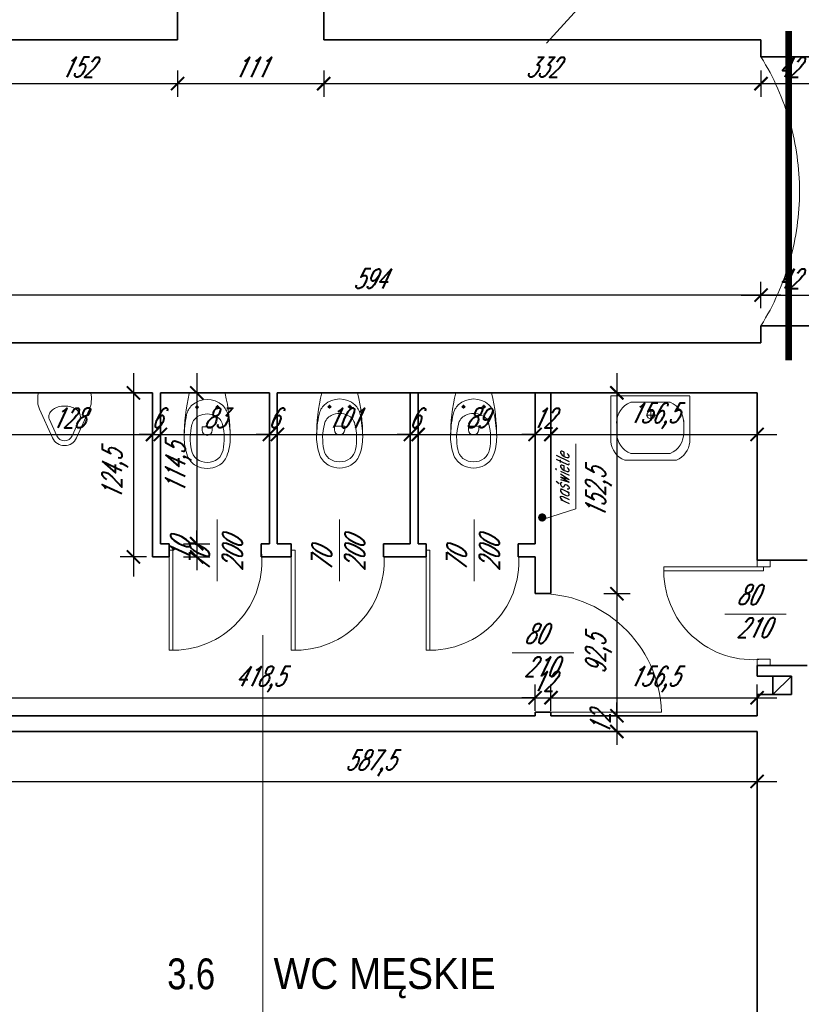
# Model space of a CAD drawing. Header units: millimetres. Extents: x 402 to 79005, y -7782 to 89952.
# Tile 79 of 256: x 26849 to 27443, y 16220 to 16968. Entities that reach past the tile are written whole.
import ezdxf

# ---------------------------------------------------------------- set-up
doc = ezdxf.new("R2010")
doc.units = ezdxf.units.MM
doc.header["$LTSCALE"] = 10
doc.linetypes.add('ACAD_ISO12W100', pattern=[21, 12, -3, 0, -3, 0, -3])
doc.linetypes.add('DASHED', pattern=[19.05, 12.7, -6.35])
doc.layers.get('0').update_dxf_attribs({"lineweight": 0})
doc.layers.get('Defpoints').update_dxf_attribs({"color": 253})
for name, color, linetype, lineweight in [('01 parter - ściany', 253, 'Continuous', 35), ('03_drzwi', 253, 'Continuous', 15), ('04-2_nad', 253, 'DASHED', 5), ('05-01_wymiary', 253, 'Continuous', 5), ('05-03_opis', 253, 'Continuous', 5), ('07_wyposażenie', 253, 'Continuous', 5)]:
    doc.layers.add(name, color=color, linetype=linetype, lineweight=lineweight)
doc.layers.add('powierzchnia korytarzy', color=253, linetype='Continuous')
doc.layers.get('powierzchnia korytarzy').off()
doc.styles.add('ariel', font='ARIAL.TTF', dxfattribs={"width": 0.8})
doc.styles.add('ariel_wym', font='simplex.shx', dxfattribs={"width": 0.65, "oblique": 25})
doc.dimstyles.new('ariel 50', dxfattribs={"dimtxt": 15, "dimasz": 10, "dimexe": 10, "dimexo": 0, "dimgap": 5, "dimtad": 1, "dimdec": 1, "dimrnd": 0.5, "dimtxsty": 'ariel_wym', "dimblk": 'ARCHTICK', "dimcen": 2.5, "dimdle": 15, "dimazin": 0, "dimtfac": 1, "dimtdec": 1, "dimtix": 1, "dimtmove": 0, "dimatfit": 3, "dimldrblk": 'DOT', "dimfxl": 0, "dimarcsym": 0})
doc.dimstyles.new('ariel 50 wnętrze', dxfattribs={"dimtxt": 15, "dimasz": 10, "dimexe": 10, "dimexo": 0, "dimgap": 5, "dimtad": 1, "dimdec": 1, "dimrnd": 0.5, "dimtxsty": 'ariel_wym', "dimblk": 'ARCHTICK', "dimcen": 2.5, "dimdle": 15, "dimazin": 0, "dimtfac": 1, "dimtdec": 1, "dimtix": 1, "dimtmove": 0, "dimatfit": 3, "dimldrblk": 'DOT', "dimfxl": 0, "dimarcsym": 0})

# ---------------------------------------------------------------- blocks, each defined once
blk = doc.blocks.new('_ArchTick')
at = {"color": 0, "linetype": 'ByBlock', "const_width": 0.15}
blk.add_lwpolyline([(-0.5, -0.5), (0.5, 0.5)], dxfattribs=at)
blk = doc.blocks.new('*D2594')
at = {"layer": '05-01_wymiary', "color": 0, "lineweight": -2}
for p, q in [((27252.75, 16443.08), (27252.75, 16463.08)), ((27409.23, 16443.08), (27409.23, 16463.08)), ((27237.75, 16453.08), (27424.23, 16453.08))]:
    blk.add_line(p, q, dxfattribs=at)
at = {"layer": 'Defpoints', "color": 0, "lineweight": 0}
for p in [(27409.23, 16453.08), (27252.75, 16439.4), (27409.23, 16439.4)]:
    blk.add_point(p, dxfattribs=at)
at = {"layer": '05-01_wymiary', "color": 0, "lineweight": -2, "xscale": 10, "yscale": 10, "zscale": 10, "rotation": 180}
blk.add_blockref('_ArchTick', (27252.75, 16453.08), dxfattribs=at)
at = {"layer": '05-01_wymiary', "color": 0, "lineweight": -2, "xscale": 10, "yscale": 10, "zscale": 10}
blk.add_blockref('_ArchTick', (27409.23, 16453.08), dxfattribs=at)
at = {"layer": '05-01_wymiary', "color": 0, "insert": (27330.99, 16467.01), "char_height": 15, "attachment_point": 5, "style": 'ariel_wym'}
blk.add_mtext('156,5', dxfattribs=at)
blk = doc.blocks.new('_Dot')
at = {"color": 0, "linetype": 'ByBlock', "lineweight": -2}
blk.add_line((-0.5, 0), (-1, 0), dxfattribs=at)
at = {"color": 0, "linetype": 'ByBlock', "const_width": 0.5}
blk.add_lwpolyline([(-0.25, 0, 1), (0.25, 0, 1)], format="xyb", close=True, dxfattribs=at)
blk = doc.blocks.new('*D2834')
at = {"layer": '05-01_wymiary', "color": 0, "lineweight": -2}
for p, q in [((27412.23, 16748.6), (27412.23, 16768.6)), ((27454.23, 16748.6), (27454.23, 16768.6)), ((27397.23, 16758.6), (27469.23, 16758.6))]:
    blk.add_line(p, q, dxfattribs=at)
at = {"layer": 'Defpoints', "color": 0, "lineweight": 0}
for p in [(27454.23, 16758.6), (27412.23, 16735.4), (27454.23, 16735.4)]:
    blk.add_point(p, dxfattribs=at)
at = {"layer": '05-01_wymiary', "color": 0, "lineweight": -2, "xscale": 10, "yscale": 10, "zscale": 10, "rotation": 180}
blk.add_blockref('_ArchTick', (27412.23, 16758.6), dxfattribs=at)
at = {"layer": '05-01_wymiary', "color": 0, "lineweight": -2, "xscale": 10, "yscale": 10, "zscale": 10}
blk.add_blockref('_ArchTick', (27454.23, 16758.6), dxfattribs=at)
at = {"layer": '05-01_wymiary', "color": 0, "insert": (27433.23, 16771.1), "char_height": 15, "attachment_point": 5, "style": 'ariel_wym'}
blk.add_mtext('42', dxfattribs=at)
blk = doc.blocks.new('*D2838')
at = {"layer": '05-01_wymiary', "color": 0, "lineweight": -2}
for p, q in [((26818.11, 16748.6), (26818.11, 16768.6)), ((27412.23, 16748.6), (27412.23, 16768.6)), ((27427.23, 16758.6), (26803.11, 16758.6))]:
    blk.add_line(p, q, dxfattribs=at)
at = {"layer": 'Defpoints', "color": 0, "lineweight": 0}
for p in [(26818.11, 16758.6), (26818.11, 16735.4), (27412.23, 16735.4)]:
    blk.add_point(p, dxfattribs=at)
at = {"layer": '05-01_wymiary', "color": 0, "lineweight": -2, "xscale": 10, "yscale": 10, "zscale": 10, "rotation": 180}
blk.add_blockref('_ArchTick', (26818.11, 16758.6), dxfattribs=at)
at = {"layer": '05-01_wymiary', "color": 0, "lineweight": -2, "xscale": 10, "yscale": 10, "zscale": 10}
blk.add_blockref('_ArchTick', (27412.23, 16758.6), dxfattribs=at)
at = {"layer": '05-01_wymiary', "color": 0, "insert": (27115.17, 16771.1), "char_height": 15, "attachment_point": 5, "style": 'ariel_wym'}
blk.add_mtext('594', dxfattribs=at)
blk = doc.blocks.new('*D2843')
at = {"layer": '05-01_wymiary', "color": 0, "lineweight": -2}
for p, q in [((26822.23, 16662.87), (26822.23, 16642.87)), ((26950.23, 16662.87), (26950.23, 16642.87)), ((26807.23, 16652.87), (26965.23, 16652.87))]:
    blk.add_line(p, q, dxfattribs=at)
at = {"layer": 'Defpoints', "color": 0, "lineweight": 0}
for p in [(26822.23, 16684.4), (26950.23, 16684.4), (26950.23, 16652.87)]:
    blk.add_point(p, dxfattribs=at)
at = {"layer": '05-01_wymiary', "color": 0, "lineweight": -2, "xscale": 10, "yscale": 10, "zscale": 10, "rotation": 180}
blk.add_blockref('_ArchTick', (26822.23, 16652.87), dxfattribs=at)
at = {"layer": '05-01_wymiary', "color": 0, "lineweight": -2, "xscale": 10, "yscale": 10, "zscale": 10}
blk.add_blockref('_ArchTick', (26950.23, 16652.87), dxfattribs=at)
at = {"layer": '05-01_wymiary', "color": 0, "insert": (26886.23, 16665.37), "char_height": 15, "attachment_point": 5, "style": 'ariel_wym'}
blk.add_mtext('128', dxfattribs=at)
blk = doc.blocks.new('*D2844')
at = {"layer": '05-01_wymiary', "color": 0, "lineweight": -2}
for p, q in [((26950.23, 16662.87), (26950.23, 16642.87)), ((26956.23, 16662.87), (26956.23, 16642.87)), ((26950.23, 16652.87), (26940.23, 16652.87)), ((26950.23, 16652.87), (26956.23, 16652.87)), ((26956.23, 16652.87), (26966.23, 16652.87))]:
    blk.add_line(p, q, dxfattribs=at)
at = {"layer": 'Defpoints', "color": 0, "lineweight": 0}
for p in [(26950.23, 16684.4), (26956.23, 16684.4), (26956.23, 16652.87)]:
    blk.add_point(p, dxfattribs=at)
at = {"layer": '05-01_wymiary', "color": 0, "lineweight": -2, "xscale": 10, "yscale": 10, "zscale": 10}
blk.add_blockref('_ArchTick', (26950.23, 16652.87), dxfattribs=at)
at = {"layer": '05-01_wymiary', "color": 0, "lineweight": -2, "xscale": 10, "yscale": 10, "zscale": 10, "rotation": 180}
blk.add_blockref('_ArchTick', (26956.23, 16652.87), dxfattribs=at)
at = {"layer": '05-01_wymiary', "color": 0, "insert": (26953.23, 16665.37), "char_height": 15, "attachment_point": 5, "style": 'ariel_wym'}
blk.add_mtext('6', dxfattribs=at)
blk = doc.blocks.new('*D2845')
at = {"layer": '05-01_wymiary', "color": 0, "lineweight": -2}
for p, q in [((26956.23, 16662.87), (26956.23, 16642.87)), ((27039, 16662.87), (27039, 16642.87)), ((26941.23, 16652.87), (27054, 16652.87))]:
    blk.add_line(p, q, dxfattribs=at)
at = {"layer": 'Defpoints', "color": 0, "lineweight": 0}
for p in [(26956.23, 16684.4), (27039, 16684.4), (27039, 16652.87)]:
    blk.add_point(p, dxfattribs=at)
at = {"layer": '05-01_wymiary', "color": 0, "lineweight": -2, "xscale": 10, "yscale": 10, "zscale": 10, "rotation": 180}
blk.add_blockref('_ArchTick', (26956.23, 16652.87), dxfattribs=at)
at = {"layer": '05-01_wymiary', "color": 0, "lineweight": -2, "xscale": 10, "yscale": 10, "zscale": 10}
blk.add_blockref('_ArchTick', (27039, 16652.87), dxfattribs=at)
at = {"layer": '05-01_wymiary', "color": 0, "insert": (26997.61, 16665.37), "char_height": 15, "attachment_point": 5, "style": 'ariel_wym'}
blk.add_mtext('83', dxfattribs=at)
blk = doc.blocks.new('*D2846')
at = {"layer": '05-01_wymiary', "color": 0, "lineweight": -2}
for p, q in [((27039, 16662.87), (27039, 16642.87)), ((27045, 16662.87), (27045, 16642.87)), ((27039, 16652.87), (27029, 16652.87)), ((27039, 16652.87), (27045, 16652.87)), ((27045, 16652.87), (27055, 16652.87))]:
    blk.add_line(p, q, dxfattribs=at)
at = {"layer": 'Defpoints', "color": 0, "lineweight": 0}
for p in [(27039, 16684.4), (27045, 16684.4), (27045, 16652.87)]:
    blk.add_point(p, dxfattribs=at)
at = {"layer": '05-01_wymiary', "color": 0, "lineweight": -2, "xscale": 10, "yscale": 10, "zscale": 10}
blk.add_blockref('_ArchTick', (27039, 16652.87), dxfattribs=at)
at = {"layer": '05-01_wymiary', "color": 0, "lineweight": -2, "xscale": 10, "yscale": 10, "zscale": 10, "rotation": 180}
blk.add_blockref('_ArchTick', (27045, 16652.87), dxfattribs=at)
at = {"layer": '05-01_wymiary', "color": 0, "insert": (27042, 16665.37), "char_height": 15, "attachment_point": 5, "style": 'ariel_wym'}
blk.add_mtext('6', dxfattribs=at)
blk = doc.blocks.new('*D2847')
at = {"layer": '05-01_wymiary', "color": 0, "lineweight": -2}
for p, q in [((27045, 16662.87), (27045, 16642.87)), ((27145.97, 16662.87), (27145.97, 16642.87)), ((27030, 16652.87), (27160.97, 16652.87))]:
    blk.add_line(p, q, dxfattribs=at)
at = {"layer": 'Defpoints', "color": 0, "lineweight": 0}
for p in [(27045, 16684.4), (27145.97, 16684.4), (27145.97, 16652.87)]:
    blk.add_point(p, dxfattribs=at)
at = {"layer": '05-01_wymiary', "color": 0, "lineweight": -2, "xscale": 10, "yscale": 10, "zscale": 10, "rotation": 180}
blk.add_blockref('_ArchTick', (27045, 16652.87), dxfattribs=at)
at = {"layer": '05-01_wymiary', "color": 0, "lineweight": -2, "xscale": 10, "yscale": 10, "zscale": 10}
blk.add_blockref('_ArchTick', (27145.97, 16652.87), dxfattribs=at)
at = {"layer": '05-01_wymiary', "color": 0, "insert": (27095.49, 16665.37), "char_height": 15, "attachment_point": 5, "style": 'ariel_wym'}
blk.add_mtext('101', dxfattribs=at)
blk = doc.blocks.new('*D2848')
at = {"layer": '05-01_wymiary', "color": 0, "lineweight": -2}
for p, q in [((27145.97, 16662.87), (27145.97, 16642.87)), ((27151.97, 16662.87), (27151.97, 16642.87)), ((27145.97, 16652.87), (27135.97, 16652.87)), ((27145.97, 16652.87), (27151.97, 16652.87)), ((27151.97, 16652.87), (27161.97, 16652.87))]:
    blk.add_line(p, q, dxfattribs=at)
at = {"layer": 'Defpoints', "color": 0, "lineweight": 0}
for p in [(27145.97, 16684.4), (27151.97, 16684.4), (27151.97, 16652.87)]:
    blk.add_point(p, dxfattribs=at)
at = {"layer": '05-01_wymiary', "color": 0, "lineweight": -2, "xscale": 10, "yscale": 10, "zscale": 10}
blk.add_blockref('_ArchTick', (27145.97, 16652.87), dxfattribs=at)
at = {"layer": '05-01_wymiary', "color": 0, "lineweight": -2, "xscale": 10, "yscale": 10, "zscale": 10, "rotation": 180}
blk.add_blockref('_ArchTick', (27151.97, 16652.87), dxfattribs=at)
at = {"layer": '05-01_wymiary', "color": 0, "insert": (27148.97, 16665.37), "char_height": 15, "attachment_point": 5, "style": 'ariel_wym'}
blk.add_mtext('6', dxfattribs=at)
blk = doc.blocks.new('*D2849')
at = {"layer": '05-01_wymiary', "color": 0, "lineweight": -2}
for p, q in [((27151.97, 16662.87), (27151.97, 16642.87)), ((27240.75, 16662.87), (27240.75, 16642.87)), ((27136.97, 16652.87), (27255.75, 16652.87))]:
    blk.add_line(p, q, dxfattribs=at)
at = {"layer": 'Defpoints', "color": 0, "lineweight": 0}
for p in [(27151.97, 16684.4), (27240.75, 16684.4), (27240.75, 16652.87)]:
    blk.add_point(p, dxfattribs=at)
at = {"layer": '05-01_wymiary', "color": 0, "lineweight": -2, "xscale": 10, "yscale": 10, "zscale": 10, "rotation": 180}
blk.add_blockref('_ArchTick', (27151.97, 16652.87), dxfattribs=at)
at = {"layer": '05-01_wymiary', "color": 0, "lineweight": -2, "xscale": 10, "yscale": 10, "zscale": 10}
blk.add_blockref('_ArchTick', (27240.75, 16652.87), dxfattribs=at)
at = {"layer": '05-01_wymiary', "color": 0, "insert": (27196.36, 16665.37), "char_height": 15, "attachment_point": 5, "style": 'ariel_wym'}
blk.add_mtext('89', dxfattribs=at)
blk = doc.blocks.new('*D2850')
at = {"layer": '05-01_wymiary', "color": 0, "lineweight": -2}
for p, q in [((27240.75, 16662.87), (27240.75, 16642.87)), ((27252.75, 16662.87), (27252.75, 16642.87)), ((27240.75, 16652.87), (27230.75, 16652.87)), ((27240.75, 16652.87), (27252.75, 16652.87)), ((27252.75, 16652.87), (27262.75, 16652.87))]:
    blk.add_line(p, q, dxfattribs=at)
at = {"layer": 'Defpoints', "color": 0, "lineweight": 0}
for p in [(27240.75, 16684.4), (27252.75, 16684.4), (27252.75, 16652.87)]:
    blk.add_point(p, dxfattribs=at)
at = {"layer": '05-01_wymiary', "color": 0, "lineweight": -2, "xscale": 10, "yscale": 10, "zscale": 10}
blk.add_blockref('_ArchTick', (27240.75, 16652.87), dxfattribs=at)
at = {"layer": '05-01_wymiary', "color": 0, "lineweight": -2, "xscale": 10, "yscale": 10, "zscale": 10, "rotation": 180}
blk.add_blockref('_ArchTick', (27252.75, 16652.87), dxfattribs=at)
at = {"layer": '05-01_wymiary', "color": 0, "insert": (27246.75, 16665.37), "char_height": 15, "attachment_point": 5, "style": 'ariel_wym'}
blk.add_mtext('12', dxfattribs=at)
blk = doc.blocks.new('*D2851')
at = {"layer": '05-01_wymiary', "color": 0, "lineweight": -2}
for p, q in [((27252.75, 16662.87), (27252.75, 16642.87)), ((27409.23, 16662.87), (27409.23, 16642.87)), ((27237.75, 16652.87), (27424.23, 16652.87))]:
    blk.add_line(p, q, dxfattribs=at)
at = {"layer": 'Defpoints', "color": 0, "lineweight": 0}
for p in [(27252.75, 16684.4), (27409.23, 16684.4), (27409.23, 16652.87)]:
    blk.add_point(p, dxfattribs=at)
at = {"layer": '05-01_wymiary', "color": 0, "lineweight": -2, "xscale": 10, "yscale": 10, "zscale": 10, "rotation": 180}
blk.add_blockref('_ArchTick', (27252.75, 16652.87), dxfattribs=at)
at = {"layer": '05-01_wymiary', "color": 0, "lineweight": -2, "xscale": 10, "yscale": 10, "zscale": 10}
blk.add_blockref('_ArchTick', (27409.23, 16652.87), dxfattribs=at)
at = {"layer": '05-01_wymiary', "color": 0, "insert": (27330.99, 16666.8), "char_height": 15, "attachment_point": 5, "style": 'ariel_wym'}
blk.add_mtext('156,5', dxfattribs=at)
blk = doc.blocks.new('*D2852')
at = {"layer": '05-01_wymiary', "color": 0, "lineweight": -2}
for p, q in [((27302.84, 16699.4), (27302.84, 16517.04)), ((27292.84, 16684.4), (27312.84, 16684.4)), ((27292.84, 16532.04), (27312.84, 16532.04))]:
    blk.add_line(p, q, dxfattribs=at)
at = {"layer": 'Defpoints', "color": 0, "lineweight": 0}
for p in [(27276.73, 16684.4), (27276.73, 16532.04), (27302.84, 16532.04)]:
    blk.add_point(p, dxfattribs=at)
at = {"layer": '05-01_wymiary', "color": 0, "lineweight": -2, "xscale": 10, "yscale": 10, "zscale": 10}
for p, rotation in [((27302.84, 16684.4), 90), ((27302.84, 16532.04), 270)]:
    blk.add_blockref('_ArchTick', p, dxfattribs=dict(at, rotation=rotation))
at = {"layer": '05-01_wymiary', "color": 0, "insert": (27288.92, 16608.22), "char_height": 15, "attachment_point": 5, "rotation": 90, "style": 'ariel_wym'}
blk.add_mtext('152,5', dxfattribs=at)
blk = doc.blocks.new('*D2853')
at = {"layer": '05-01_wymiary', "color": 0, "lineweight": -2}
for p, q in [((27302.84, 16547.04), (27302.84, 16424.4)), ((27292.84, 16532.04), (27312.84, 16532.04)), ((27292.84, 16439.4), (27312.84, 16439.4))]:
    blk.add_line(p, q, dxfattribs=at)
at = {"layer": 'Defpoints', "color": 0, "lineweight": 0}
for p in [(27276.73, 16532.04), (27276.73, 16439.4), (27302.84, 16439.4)]:
    blk.add_point(p, dxfattribs=at)
at = {"layer": '05-01_wymiary', "color": 0, "lineweight": -2, "xscale": 10, "yscale": 10, "zscale": 10}
for p, rotation in [((27302.84, 16532.04), 90), ((27302.84, 16439.4), 270)]:
    blk.add_blockref('_ArchTick', p, dxfattribs=dict(at, rotation=rotation))
at = {"layer": '05-01_wymiary', "color": 0, "insert": (27288.92, 16485.72), "char_height": 15, "attachment_point": 5, "rotation": 90, "style": 'ariel_wym'}
blk.add_mtext('92,5', dxfattribs=at)
blk = doc.blocks.new('*D2854')
at = {"layer": '05-01_wymiary', "color": 0, "lineweight": -2}
for p, q in [((27302.84, 16439.4), (27302.84, 16449.4)), ((27292.84, 16439.4), (27312.84, 16439.4)), ((27302.84, 16439.4), (27302.84, 16427.4)), ((27292.84, 16427.4), (27312.84, 16427.4)), ((27302.84, 16427.4), (27302.84, 16417.4))]:
    blk.add_line(p, q, dxfattribs=at)
at = {"layer": 'Defpoints', "color": 0, "lineweight": 0}
for p in [(27276.73, 16439.4), (27276.73, 16427.4), (27302.84, 16427.4)]:
    blk.add_point(p, dxfattribs=at)
at = {"layer": '05-01_wymiary', "color": 0, "lineweight": -2, "xscale": 10, "yscale": 10, "zscale": 10}
for p, rotation in [((27302.84, 16439.4), 270), ((27302.84, 16427.4), 90)]:
    blk.add_blockref('_ArchTick', p, dxfattribs=dict(at, rotation=rotation))
at = {"layer": '05-01_wymiary', "color": 0, "insert": (27290.34, 16433.4), "char_height": 15, "attachment_point": 5, "rotation": 90, "style": 'ariel_wym'}
blk.add_mtext('12', dxfattribs=at)
blk = doc.blocks.new('*D2855')
at = {"layer": '05-01_wymiary', "color": 0, "lineweight": -2}
for p, q in [((26935.77, 16699.4), (26935.77, 16544.95)), ((26945.77, 16684.4), (26925.77, 16684.4)), ((26945.77, 16559.95), (26925.77, 16559.95))]:
    blk.add_line(p, q, dxfattribs=at)
at = {"layer": 'Defpoints', "color": 0, "lineweight": 0}
for p in [(26950.23, 16684.4), (26935.77, 16559.95), (26950.23, 16559.95)]:
    blk.add_point(p, dxfattribs=at)
at = {"layer": '05-01_wymiary', "color": 0, "lineweight": -2, "xscale": 10, "yscale": 10, "zscale": 10}
for p, rotation in [((26935.77, 16684.4), 90), ((26935.77, 16559.95), 270)]:
    blk.add_blockref('_ArchTick', p, dxfattribs=dict(at, rotation=rotation))
at = {"layer": '05-01_wymiary', "color": 0, "insert": (26921.84, 16622.17), "char_height": 15, "attachment_point": 5, "rotation": 90, "style": 'ariel_wym'}
blk.add_mtext('124,5', dxfattribs=at)
blk = doc.blocks.new('*D2856')
at = {"layer": '05-01_wymiary', "color": 0, "lineweight": -2}
for p, q in [((26983.83, 16699.4), (26983.83, 16554.95)), ((26973.83, 16684.4), (26993.83, 16684.4)), ((26973.83, 16569.95), (26993.83, 16569.95))]:
    blk.add_line(p, q, dxfattribs=at)
at = {"layer": 'Defpoints', "color": 0, "lineweight": 0}
for p in [(26956.23, 16684.4), (26956.23, 16569.95), (26983.83, 16569.95)]:
    blk.add_point(p, dxfattribs=at)
at = {"layer": '05-01_wymiary', "color": 0, "lineweight": -2, "xscale": 10, "yscale": 10, "zscale": 10}
for p, rotation in [((26983.83, 16684.4), 90), ((26983.83, 16569.95), 270)]:
    blk.add_blockref('_ArchTick', p, dxfattribs=dict(at, rotation=rotation))
at = {"layer": '05-01_wymiary', "color": 0, "insert": (26969.9, 16627.17), "char_height": 15, "attachment_point": 5, "rotation": 90, "style": 'ariel_wym'}
blk.add_mtext('114,5', dxfattribs=at)
blk = doc.blocks.new('*D2857')
at = {"layer": '05-01_wymiary', "color": 0, "lineweight": -2}
for p, q in [((26983.83, 16569.95), (26983.83, 16579.95)), ((26973.83, 16569.95), (26993.83, 16569.95)), ((26983.83, 16569.95), (26983.83, 16559.95)), ((26973.83, 16559.95), (26993.83, 16559.95)), ((26983.83, 16559.95), (26983.83, 16549.95))]:
    blk.add_line(p, q, dxfattribs=at)
at = {"layer": 'Defpoints', "color": 0, "lineweight": 0}
for p in [(26962.78, 16569.95), (26962.78, 16559.95), (26983.83, 16559.95)]:
    blk.add_point(p, dxfattribs=at)
at = {"layer": '05-01_wymiary', "color": 0, "lineweight": -2, "xscale": 10, "yscale": 10, "zscale": 10}
for p, rotation in [((26983.83, 16569.95), 270), ((26983.83, 16559.95), 90)]:
    blk.add_blockref('_ArchTick', p, dxfattribs=dict(at, rotation=rotation))
at = {"layer": '05-01_wymiary', "color": 0, "insert": (26971.33, 16564.95), "char_height": 15, "attachment_point": 5, "rotation": 90, "style": 'ariel_wym'}
blk.add_mtext('10', dxfattribs=at)
blk = doc.blocks.new('*D2858')
at = {"layer": '05-01_wymiary', "color": 0, "lineweight": -2}
for p, q in [((26822.23, 16443.08), (26822.23, 16463.08)), ((27240.75, 16443.08), (27240.75, 16463.08)), ((26807.23, 16453.08), (27255.75, 16453.08))]:
    blk.add_line(p, q, dxfattribs=at)
at = {"layer": 'Defpoints', "color": 0, "lineweight": 0}
for p in [(27240.75, 16453.08), (26822.23, 16439.4), (27240.75, 16439.4)]:
    blk.add_point(p, dxfattribs=at)
at = {"layer": '05-01_wymiary', "color": 0, "lineweight": -2, "xscale": 10, "yscale": 10, "zscale": 10, "rotation": 180}
blk.add_blockref('_ArchTick', (26822.23, 16453.08), dxfattribs=at)
at = {"layer": '05-01_wymiary', "color": 0, "lineweight": -2, "xscale": 10, "yscale": 10, "zscale": 10}
blk.add_blockref('_ArchTick', (27240.75, 16453.08), dxfattribs=at)
at = {"layer": '05-01_wymiary', "color": 0, "insert": (27031.49, 16467.01), "char_height": 15, "attachment_point": 5, "style": 'ariel_wym'}
blk.add_mtext('418,5', dxfattribs=at)
blk = doc.blocks.new('*D2859')
at = {"layer": '05-01_wymiary', "color": 0, "lineweight": -2}
for p, q in [((27240.75, 16443.08), (27240.75, 16463.08)), ((27252.75, 16443.08), (27252.75, 16463.08)), ((27240.75, 16453.08), (27230.75, 16453.08)), ((27240.75, 16453.08), (27252.75, 16453.08)), ((27252.75, 16453.08), (27262.75, 16453.08))]:
    blk.add_line(p, q, dxfattribs=at)
at = {"layer": 'Defpoints', "color": 0, "lineweight": 0}
for p in [(27252.75, 16453.08), (27240.75, 16439.4), (27252.75, 16439.4)]:
    blk.add_point(p, dxfattribs=at)
at = {"layer": '05-01_wymiary', "color": 0, "lineweight": -2, "xscale": 10, "yscale": 10, "zscale": 10}
blk.add_blockref('_ArchTick', (27240.75, 16453.08), dxfattribs=at)
at = {"layer": '05-01_wymiary', "color": 0, "lineweight": -2, "xscale": 10, "yscale": 10, "zscale": 10, "rotation": 180}
blk.add_blockref('_ArchTick', (27252.75, 16453.08), dxfattribs=at)
at = {"layer": '05-01_wymiary', "color": 0, "insert": (27246.75, 16465.58), "char_height": 15, "attachment_point": 5, "style": 'ariel_wym'}
blk.add_mtext('12', dxfattribs=at)
blk = doc.blocks.new('*D2860')
at = {"layer": '05-01_wymiary', "color": 0, "lineweight": -2}
for p, q in [((26821.6, 16399.48), (26821.6, 16379.48)), ((27409.23, 16399.48), (27409.23, 16379.48)), ((26806.6, 16389.48), (27424.23, 16389.48))]:
    blk.add_line(p, q, dxfattribs=at)
at = {"layer": 'Defpoints', "color": 0, "lineweight": 0}
for p in [(26821.6, 16427.4), (27409.23, 16427.4), (27409.23, 16389.48)]:
    blk.add_point(p, dxfattribs=at)
at = {"layer": '05-01_wymiary', "color": 0, "lineweight": -2, "xscale": 10, "yscale": 10, "zscale": 10, "rotation": 180}
blk.add_blockref('_ArchTick', (26821.6, 16389.48), dxfattribs=at)
at = {"layer": '05-01_wymiary', "color": 0, "lineweight": -2, "xscale": 10, "yscale": 10, "zscale": 10}
blk.add_blockref('_ArchTick', (27409.23, 16389.48), dxfattribs=at)
at = {"layer": '05-01_wymiary', "color": 0, "insert": (27115.41, 16403.41), "char_height": 15, "attachment_point": 5, "style": 'ariel_wym'}
blk.add_mtext('587,5', dxfattribs=at)
blk = doc.blocks.new('*D2865')
at = {"layer": '05-01_wymiary', "color": 0, "lineweight": -2}
for p, q in [((27412.23, 16929.08), (27412.23, 16909.08)), ((27454.23, 16929.08), (27454.23, 16909.08)), ((27469.23, 16919.08), (27397.23, 16919.08))]:
    blk.add_line(p, q, dxfattribs=at)
at = {"layer": 'Defpoints', "color": 0, "lineweight": 0}
for p in [(27454.23, 16952.4), (27412.23, 16939.4), (27412.23, 16919.08)]:
    blk.add_point(p, dxfattribs=at)
at = {"layer": '05-01_wymiary', "color": 0, "lineweight": -2, "xscale": 10, "yscale": 10, "zscale": 10, "rotation": 180}
blk.add_blockref('_ArchTick', (27412.23, 16919.08), dxfattribs=at)
at = {"layer": '05-01_wymiary', "color": 0, "lineweight": -2, "xscale": 10, "yscale": 10, "zscale": 10}
blk.add_blockref('_ArchTick', (27454.23, 16919.08), dxfattribs=at)
at = {"layer": '05-01_wymiary', "color": 0, "insert": (27433.23, 16931.58), "char_height": 15, "attachment_point": 5, "style": 'ariel_wym'}
blk.add_mtext('42', dxfattribs=at)
blk = doc.blocks.new('*D2866')
at = {"layer": '05-01_wymiary', "color": 0, "lineweight": -2}
for p, q in [((27080.23, 16929.08), (27080.23, 16909.08)), ((27412.23, 16929.08), (27412.23, 16909.08)), ((27427.23, 16919.08), (27065.23, 16919.08))]:
    blk.add_line(p, q, dxfattribs=at)
at = {"layer": 'Defpoints', "color": 0, "lineweight": 0}
for p in [(27080.23, 16952.4), (27412.23, 16939.4), (27080.23, 16919.08)]:
    blk.add_point(p, dxfattribs=at)
at = {"layer": '05-01_wymiary', "color": 0, "lineweight": -2, "xscale": 10, "yscale": 10, "zscale": 10, "rotation": 180}
blk.add_blockref('_ArchTick', (27080.23, 16919.08), dxfattribs=at)
at = {"layer": '05-01_wymiary', "color": 0, "lineweight": -2, "xscale": 10, "yscale": 10, "zscale": 10}
blk.add_blockref('_ArchTick', (27412.23, 16919.08), dxfattribs=at)
at = {"layer": '05-01_wymiary', "color": 0, "insert": (27246.23, 16931.58), "char_height": 15, "attachment_point": 5, "style": 'ariel_wym'}
blk.add_mtext('332', dxfattribs=at)
blk = doc.blocks.new('*D2867')
at = {"layer": '05-01_wymiary', "color": 0, "lineweight": -2}
for p, q in [((26969.23, 16929.08), (26969.23, 16909.08)), ((27080.23, 16929.08), (27080.23, 16909.08)), ((27095.23, 16919.08), (26954.23, 16919.08))]:
    blk.add_line(p, q, dxfattribs=at)
at = {"layer": 'Defpoints', "color": 0, "lineweight": 0}
for p in [(26969.23, 16952.4), (27080.23, 16952.4), (26969.23, 16919.08)]:
    blk.add_point(p, dxfattribs=at)
at = {"layer": '05-01_wymiary', "color": 0, "lineweight": -2, "xscale": 10, "yscale": 10, "zscale": 10, "rotation": 180}
blk.add_blockref('_ArchTick', (26969.23, 16919.08), dxfattribs=at)
at = {"layer": '05-01_wymiary', "color": 0, "lineweight": -2, "xscale": 10, "yscale": 10, "zscale": 10}
blk.add_blockref('_ArchTick', (27080.23, 16919.08), dxfattribs=at)
at = {"layer": '05-01_wymiary', "color": 0, "insert": (27024.73, 16931.58), "char_height": 15, "attachment_point": 5, "style": 'ariel_wym'}
blk.add_mtext('111', dxfattribs=at)
blk = doc.blocks.new('*D2868')
at = {"layer": '05-01_wymiary', "color": 0, "lineweight": -2}
for p, q in [((26817.23, 16929.08), (26817.23, 16909.08)), ((26969.23, 16929.08), (26969.23, 16909.08)), ((26984.23, 16919.08), (26802.23, 16919.08))]:
    blk.add_line(p, q, dxfattribs=at)
at = {"layer": 'Defpoints', "color": 0, "lineweight": 0}
for p in [(26969.23, 16952.4), (26817.23, 16939.4), (26817.23, 16919.08)]:
    blk.add_point(p, dxfattribs=at)
at = {"layer": '05-01_wymiary', "color": 0, "lineweight": -2, "xscale": 10, "yscale": 10, "zscale": 10, "rotation": 180}
blk.add_blockref('_ArchTick', (26817.23, 16919.08), dxfattribs=at)
at = {"layer": '05-01_wymiary', "color": 0, "lineweight": -2, "xscale": 10, "yscale": 10, "zscale": 10}
blk.add_blockref('_ArchTick', (26969.23, 16919.08), dxfattribs=at)
at = {"layer": '05-01_wymiary', "color": 0, "insert": (26893.23, 16931.58), "char_height": 15, "attachment_point": 5, "style": 'ariel_wym'}
blk.add_mtext('152', dxfattribs=at)
blk = doc.blocks.new('*D3054')
at = {"layer": '05-01_wymiary', "color": 0, "lineweight": -2}
for p, q in [((27353.53, 17064.71), (27300.08, 17005.74)), ((27249.36, 16949.77), (27293.37, 16998.33))]:
    blk.add_line(p, q, dxfattribs=at)
at = {"layer": 'Defpoints', "color": 0, "lineweight": 0}
for p in [(27353.53, 17064.71), (27300.08, 17005.74)]:
    blk.add_point(p, dxfattribs=at)
at = {"layer": '05-01_wymiary', "color": 0, "lineweight": -2, "xscale": 10, "yscale": 10, "zscale": 10, "rotation": 47.81576372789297}
blk.add_blockref('_ArchTick', (27300.08, 17005.74), dxfattribs=at)
at = {"layer": '05-01_wymiary', "color": 0, "insert": (27269.68, 16992.93), "char_height": 15, "attachment_point": 5, "rotation": 47.81576, "style": 'ariel_wym'}
blk.add_mtext('R79,5', dxfattribs=at)
blk = doc.blocks.new('pisuar')
at = {"layer": '07_wyposażenie', "ltscale": 2}
for p, q in [((-0.39, -2.71), (0, 0)), ((0, 0), (40, 0)), ((40.38, -3.12), (40, 0)), ((-0.23, -8.54), (-0.39, -2.71)), ((40.23, -8.54), (40.39, -2.71)), ((1.07, -12.37), (-0.23, -8.54)), ((10.89, -34.11), (1.07, -12.37)), ((38.93, -12.37), (29.11, -34.11)), ((40.23, -8.54), (38.93, -12.37)), ((38.93, -12.37), (40.23, -8.54)), ((14.12, -32.66), (8.28, -19.72)), ((31.72, -19.72), (25.88, -32.66))]:
    blk.add_line(p, q, dxfattribs=at)
for centre, radius, start, end in [((16.59, -19.95), 9.14, 123.69007, 148.14647), ((18.65, -23.04), 12.86, 105.43708, 123.69007), ((20, -27.94), 17.94, 90, 105.43708), ((20, -27.94), 17.94, 74.56292, 90), ((21.35, -23.04), 12.86, 56.30993, 74.56292), ((23.41, -19.95), 9.14, 31.85353, 56.30993), ((13.45, -18), 5.45, 148.14647, 180), ((13.45, -18), 5.45, 180, 203.60962), ((26.55, -18), 5.45, 0, 31.85353), ((26.55, -18), 5.45, 341.60638, 0), ((20, -30), 10, 204.29519, 270), ((20, -30), 6.45, 204.29519, 270), ((20, -30), 6.45, 270, 335.70481), ((20, -30), 10, 270, 335.70481)]:
    blk.add_arc(centre, radius, start, end, dxfattribs=at)

msp = doc.modelspace()

# ---------------------------------------------------------------- hatches: boundary and pattern name
at = {"layer": '03_drzwi'}
msp.add_hatch(color=256, dxfattribs=at).paths.add_polyline_path([(27249.23, 16589.87, 1), (27242.97, 16589.87, 1)])

# ---------------------------------------------------------------- linework, layer by layer
at = {"layer": '01 parter - ściany'}
for p, q in [((26969.23, 16952.4), (26969.23, 16990.4)), ((27080.23, 16952.4), (27080.23, 16990.4)), ((26817.23, 16952.4), (26969.23, 16952.4)), ((27080.23, 16952.4), (27412.23, 16952.4)), ((27412.23, 16952.4), (27412.23, 16939.4)), ((27412.23, 16939.4), (27454.23, 16939.4)), ((27412.23, 16722.4), (27412.23, 16735.4)), ((27412.23, 16735.4), (27454.23, 16735.4)), ((27412.23, 16722.4), (26818.23, 16722.4)), ((26950.23, 16684.4), (26822.23, 16684.4)), ((26950.23, 16559.95), (26950.23, 16684.4)), ((27039, 16684.4), (26956.23, 16684.4)), ((26956.23, 16684.4), (26956.23, 16569.95)), ((27039, 16569.95), (27039, 16684.4)), ((27409.23, 16684.4), (27045, 16684.4)), ((27045, 16684.4), (27045, 16569.95)), ((27145.97, 16569.95), (27145.97, 16684.4)), ((27151.97, 16684.4), (27151.97, 16569.95)), ((27240.75, 16569.95), (27240.75, 16684.4)), ((27252.75, 16684.4), (27252.75, 16532.04)), ((27409.23, 16557.4), (27409.23, 16684.4)), ((27409.23, 16684.4), (27409.23, 16684.4)), ((26962.78, 16569.95), (26956.23, 16569.95)), ((26962.78, 16559.95), (26962.78, 16569.95)), ((27039, 16569.95), (27032.78, 16569.95)), ((27032.78, 16559.95), (27032.78, 16569.95)), ((27055.61, 16569.95), (27045, 16569.95)), ((27055.61, 16559.95), (27055.61, 16569.95)), ((27145.97, 16569.95), (27125.61, 16569.95)), ((27125.61, 16559.95), (27125.61, 16569.95)), ((27157.9, 16569.95), (27151.97, 16569.95)), ((27157.9, 16559.95), (27157.9, 16569.95)), ((27240.75, 16569.95), (27227.9, 16569.95)), ((27227.9, 16559.95), (27227.9, 16569.95)), ((26962.78, 16559.95), (26950.23, 16559.95)), ((27055.61, 16559.95), (27032.78, 16559.95)), ((27157.9, 16559.95), (27125.61, 16559.95)), ((27240.75, 16559.95), (27227.9, 16559.95)), ((27240.75, 16532.04), (27240.75, 16559.95)), ((27447.23, 16557.4), (27409.23, 16557.4)), ((27252.75, 16532.04), (27240.75, 16532.04)), ((27447.23, 16477.4), (27409.23, 16477.4)), ((27409.23, 16469.48), (27409.23, 16477.4)), ((27421.28, 16469.48), (27409.23, 16469.48)), ((27421.28, 16455.48), (27421.28, 16469.48)), ((27421.28, 16469.48), (27435.28, 16469.48)), ((27421.28, 16455.48), (27435.28, 16469.48)), ((27435.28, 16469.48), (27435.28, 16455.48)), ((27409.23, 16439.4), (27409.23, 16455.48)), ((27421.28, 16455.48), (27409.23, 16455.48)), ((27435.28, 16455.48), (27421.28, 16455.48)), ((27240.75, 16442.04), (27240.75, 16439.4)), ((27252.76, 16442.04), (27240.75, 16442.04)), ((27252.76, 16442.04), (27252.75, 16439.4)), ((27240.75, 16439.4), (26822.23, 16439.4)), ((27409.23, 16439.4), (27252.75, 16439.4)), ((27409.23, 16427.4), (26821.6, 16427.4)), ((27409.23, 16117.4), (27409.23, 16427.4))]:
    msp.add_line(p, q, dxfattribs=at)
at = {"layer": '03_drzwi'}
for p, q in [((27271.76, 16645.64), (27271.76, 16596.44)), ((27247.18, 16588.57), (27271.76, 16596.44)), ((26999.28, 16541.62), (26999.28, 16588.27)), ((27092.11, 16541.62), (27092.11, 16588.27)), ((27194.4, 16541.62), (27194.4, 16588.27)), ((27409.23, 16582.4), (27409.23, 16587.4)), ((26962.78, 16569.95), (26962.78, 16559.95)), ((27032.78, 16559.95), (27032.78, 16569.95)), ((27055.61, 16569.95), (27055.61, 16559.95)), ((27125.61, 16559.95), (27125.61, 16569.95)), ((27152.9, 16569.95), (27157.9, 16569.95)), ((27157.9, 16569.95), (27157.9, 16559.95)), ((27227.9, 16559.95), (27227.9, 16569.95)), ((27227.9, 16569.95), (27232.9, 16569.95)), ((26962.78, 16564.95), (26962.78, 16489.15)), ((26965.78, 16564.95), (26962.78, 16564.95)), ((26965.78, 16564.95), (26965.75, 16489.09)), ((27055.61, 16564.95), (27055.61, 16489.15)), ((27058.61, 16564.95), (27055.61, 16564.95)), ((27058.61, 16564.95), (27058.58, 16489.09)), ((27152.9, 16559.95), (27157.9, 16559.95)), ((27157.9, 16564.95), (27157.9, 16489.15)), ((27160.9, 16564.95), (27157.9, 16564.95)), ((27160.9, 16564.95), (27160.87, 16489.09)), ((27232.9, 16559.95), (27227.9, 16559.95)), ((27414.23, 16552.4), (27338.43, 16552.4)), ((27409.23, 16557.4), (27409.23, 16552.4)), ((27419.23, 16552.4), (27409.23, 16552.4)), ((27414.23, 16549.4), (27414.23, 16552.4)), ((27419.23, 16557.4), (27419.23, 16552.4)), ((27414.23, 16549.4), (27338.37, 16549.43)), ((27384.71, 16516.57), (27431.36, 16516.57)), ((27223.43, 16487.04), (27270.08, 16487.04)), ((27409.23, 16477.4), (27409.23, 16482.4)), ((27409.23, 16482.4), (27419.23, 16482.4)), ((27419.23, 16482.4), (27419.23, 16477.4)), ((27246.75, 16442.04), (27336.75, 16442.04))]:
    msp.add_line(p, q, dxfattribs=at)
for centre, radius, start, end in [((26965.73, 16556.65), 67.56, 267.5002, 7.05302), ((27058.56, 16556.65), 67.56, 267.5002, 7.05302), ((27160.84, 16556.65), 67.56, 267.5002, 7.05302), ((27405.93, 16549.46), 67.56, 177.5002, 277.05302), ((27243.75, 16439.04), 93.05, 1.84925, 91.84756)]:
    msp.add_arc(centre, radius, start, end, dxfattribs=at)
at = {"layer": '04-2_nad', "ltscale": 2}
msp.add_arc((27248.91, 16837.4), 192.55, 328.0124, 31.98761, dxfattribs=at)
at = {"layer": '05-03_opis'}
msp.add_line((27034.05, 16500.56), (27034.05, 16092.46), dxfattribs=at)
at = {"layer": '05-03_opis', "linetype": 'ACAD_ISO12W100', "ltscale": 5, "const_width": 5}
msp.add_lwpolyline([(27433.23, 16959.13), (27433.23, 16709)], dxfattribs=at)
at = {"layer": '07_wyposażenie', "ltscale": 2}
for p, q in [((26969.95, 16684.41), (26997.15, 16684.4)), ((27074.98, 16684.41), (27102.18, 16684.4)), ((27180.46, 16684.41), (27207.66, 16684.4)), ((27298.15, 16682.17), (27298.14, 16647.33)), ((27298.22, 16682.23), (27358.13, 16682.26)), ((27358.13, 16646.63), (27358.15, 16682.04)), ((26982.58, 16673.53), (26985.48, 16673.53)), ((26984.03, 16672.08), (26984.03, 16674.98)), ((27000.98, 16673.53), (26998.08, 16673.53)), ((26999.53, 16672.08), (26999.53, 16674.98)), ((27083.12, 16673.91), (27086.02, 16673.91)), ((27084.57, 16672.46), (27084.57, 16675.36)), ((27101.52, 16673.9), (27098.62, 16673.9)), ((27100.07, 16672.45), (27100.07, 16675.35)), ((27184.86, 16673.91), (27187.76, 16673.91)), ((27186.31, 16672.46), (27186.31, 16675.36)), ((27203.26, 16673.9), (27200.36, 16673.9)), ((27201.81, 16672.45), (27201.81, 16675.35)), ((27343.37, 16677.34), (27313.3, 16677.35)), ((27328.69, 16671.37), (27328.69, 16663.87)), ((27332.44, 16667.62), (27324.94, 16667.62)), ((27302.69, 16653.91), (27302.69, 16663.41)), ((27353.57, 16653.89), (27353.57, 16663.39)), ((27343.36, 16638.35), (27313.29, 16638.36)), ((27308.73, 16633.37), (27348.08, 16633.36))]:
    msp.add_line(p, q, dxfattribs=at)
for points in [[(26976.85, 16636.49, -0.091012), (26974.28, 16650.55, -0.04468), (26976.14, 16667.74, -0.150678), (26980.16, 16674.98, -0.380316), (27003.41, 16674.97, -0.150678), (27007.43, 16667.73, -0.04468), (27009.28, 16650.54, -0.091012), (27006.69, 16636.48, -0.171854), (27000.31, 16629.24, -0.258868), (26983.23, 16629.24, -0.171854)], [(27077.39, 16636.86, -0.091012), (27074.81, 16650.92, -0.04468), (27076.67, 16668.11, -0.150678), (27080.7, 16675.36, -0.380316), (27103.95, 16675.35, -0.150678), (27107.96, 16668.1, -0.04468), (27109.81, 16650.91, -0.091012), (27107.23, 16636.85, -0.171854), (27100.85, 16629.61, -0.258868), (27083.76, 16629.62, -0.171854)], [(27179.13, 16636.86, -0.091012), (27176.55, 16650.92, -0.04468), (27178.41, 16668.11, -0.150678), (27182.43, 16675.36, -0.380316), (27205.69, 16675.35, -0.150678), (27209.7, 16668.1, -0.04468), (27211.55, 16650.91, -0.091012), (27208.97, 16636.85, -0.171854), (27202.59, 16629.61, -0.258868), (27185.5, 16629.62, -0.171854)], [(26998.11, 16666.94, -0.228329), (27003.37, 16660.38, -0.112012), (27003.78, 16640.97, -0.161795), (26999.88, 16634.28, -0.320353), (26983.66, 16634.28, -0.161795), (26979.76, 16640.98, -0.112012), (26980.18, 16660.39, -0.228329), (26985.45, 16666.95, -0.236897)], [(27098.65, 16667.32, -0.228329), (27103.91, 16660.76, -0.112012), (27104.32, 16641.35, -0.161795), (27100.41, 16634.65, -0.320353), (27084.2, 16634.66, -0.161795), (27080.3, 16641.36, -0.112012), (27080.72, 16660.76, -0.228329), (27085.99, 16667.32, -0.236897)], [(27200.39, 16667.32, -0.228329), (27205.65, 16660.76, -0.112012), (27206.06, 16641.35, -0.161795), (27202.15, 16634.65, -0.320353), (27185.94, 16634.66, -0.161795), (27182.04, 16641.36, -0.112012), (27182.46, 16660.76, -0.228329), (27187.72, 16667.32, -0.236897)]]:
    msp.add_lwpolyline(points, format="xyb", close=True, dxfattribs=at)
for points in [[(26995.64, 16656.07), (26995.64, 16658.72), (26987.84, 16658.72), (26987.84, 16656.07, 1), (26995.64, 16656.07, 1)], [(27096.18, 16656.44), (27096.18, 16659.09), (27088.38, 16659.1), (27088.38, 16656.44, 1), (27096.18, 16656.44, 1)], [(27197.92, 16656.44), (27197.92, 16659.09), (27190.12, 16659.1), (27190.12, 16656.44, 1), (27197.92, 16656.44, 1)]]:
    msp.add_lwpolyline(points, format="xyb", dxfattribs=at)
for centre, radius in [((26984.03, 16673.53), 1), ((26999.53, 16673.53), 1), ((27084.57, 16673.91), 1), ((27100.07, 16673.9), 1), ((27186.31, 16673.91), 1), ((27201.81, 16673.9), 1), ((27328.69, 16667.62), 3)]:
    msp.add_circle(centre, radius, dxfattribs=at)
for centre, radius, start, end in [((27119.99, 16650.5), 145.71, 166.69457, 179.98056), ((26863.56, 16650.59), 145.71, 359.98056, 13.26656), ((27220.53, 16650.87), 145.71, 166.69457, 179.98056), ((26964.1, 16650.96), 145.71, 359.98056, 13.26656), ((27322.27, 16650.87), 145.71, 166.69457, 179.98056), ((27065.84, 16650.96), 145.71, 359.98056, 13.26656), ((27319.49, 16661.61), 16.91, 111.44225, 180.33368), ((27336.65, 16661.8), 16.94, 357.90597, 66.6129), ((27319.63, 16654.1), 16.94, 179.64277, 248.3497), ((27336.64, 16653.9), 16.94, 293.33652, 2.04345), ((27314.92, 16649.05), 16.85, 184.82777, 248.43911), ((27341.43, 16648.8), 16.82, 293.21175, 353.99671)]:
    msp.add_arc(centre, radius, start, end, dxfattribs=at)

# ---------------------------------------------------------------- block references
at = {"layer": 'powierzchnia korytarzy'}
msp.add_blockref('pisuar', (26863.46, 16684.4), dxfattribs=at)

# ---------------------------------------------------------------- texts
at = {"layer": '03_drzwi', "rotation": 90, "style": 'ariel_wym'}
for s, insert, char_height, width, attachment_point in [('naświetle  ', (27256.61, 16599.3), 10, 131.7964, 1), ('70\\P200', (26998.5, 16549.42), 15, 160.5905, 4), ('70\\P200', (27091.33, 16549.42), 15, 160.5905, 4), ('70\\P200', (27193.62, 16549.42), 15, 160.5905, 4)]:
    msp.add_mtext(s, dxfattribs=dict(at, insert=insert, char_height=char_height, width=width, attachment_point=attachment_point))
at = {"layer": '03_drzwi', "char_height": 15, "width": 160.5905, "attachment_point": 7, "style": 'ariel_wym'}
for insert in [(27393.65, 16498.7), (27232.37, 16469.17)]:
    msp.add_mtext('80\\P210', dxfattribs=dict(at, insert=insert))
at = {"layer": '05-03_opis', "char_height": 23.4234, "style": 'ariel'}
for s, insert, width, attachment_point in [('{\\fArial|b0|i0|c238|p34;3.6}', (26979.6, 16243.33), 108.9126, 5), ('\\W0.9;{\\fArial|b0|i0|c238|p34;WC MĘSKIE}', (27042.18, 16240.16), 356.6375, 4)]:
    msp.add_mtext(s, dxfattribs=dict(at, insert=insert, width=width, attachment_point=attachment_point))

# ---------------------------------------------------------------- dimensions: what is measured, and where the dimension line sits
at = {"layer": '05-01_wymiary'}
dim = msp.add_radius_dim(center=(27353.53, 17064.71), mpoint=(27300.08, 17005.74), dimstyle='ariel 50', dxfattribs=at)
dim.commit()
dim.dimension.update_dxf_attribs({"geometry": '*D3054', "text_midpoint": (27257.69, 16979.7)})
for base, p1, p2, picture, middle in [((26817.23, 16919.08), (26969.23, 16952.4), (26817.23, 16939.4), '*D2868', (26893.23, 16931.58)), ((26969.23, 16919.08), (27080.23, 16952.4), (26969.23, 16952.4), '*D2867', (27024.73, 16931.58)), ((27080.23, 16919.08), (27412.23, 16939.4), (27080.23, 16952.4), '*D2866', (27246.23, 16931.58)), ((27454.23, 16758.6), (27412.23, 16735.4), (27454.23, 16735.4), '*D2834', (27433.23, 16771.1)), ((26950.23, 16652.87), (26822.23, 16684.4), (26950.23, 16684.4), '*D2843', (26886.23, 16665.37)), ((27240.75, 16453.08), (26822.23, 16439.4), (27240.75, 16439.4), '*D2858', (27031.49, 16467.01)), ((27409.23, 16389.48), (26821.6, 16427.4), (27409.23, 16427.4), '*D2860', (27115.41, 16403.41))]:
    dim = msp.add_linear_dim(base=base, p1=p1, p2=p2, dimstyle='ariel 50 wnętrze', dxfattribs=at)
    dim.commit()
    dim.dimension.update_dxf_attribs({"geometry": picture, "text_midpoint": middle})
for base, p1, p2, picture, middle in [((27412.23, 16919.08), (27454.23, 16952.4), (27412.23, 16939.4), '*D2865', (27433.23, 16931.58)), ((26818.11, 16758.6), (27412.23, 16735.4), (26818.11, 16735.4), '*D2838', (27115.17, 16771.1)), ((26956.23, 16652.87), (26950.23, 16684.4), (26956.23, 16684.4), '*D2844', (26953.23, 16665.37)), ((27039, 16652.87), (26956.23, 16684.4), (27039, 16684.4), '*D2845', (26997.61, 16665.37)), ((27045, 16652.87), (27039, 16684.4), (27045, 16684.4), '*D2846', (27042, 16665.37)), ((27145.97, 16652.87), (27045, 16684.4), (27145.97, 16684.4), '*D2847', (27095.49, 16665.37)), ((27151.97, 16652.87), (27145.97, 16684.4), (27151.97, 16684.4), '*D2848', (27148.97, 16665.37)), ((27240.75, 16652.87), (27151.97, 16684.4), (27240.75, 16684.4), '*D2849', (27196.36, 16665.37)), ((27252.75, 16652.87), (27240.75, 16684.4), (27252.75, 16684.4), '*D2850', (27246.75, 16665.37)), ((27409.23, 16652.87), (27252.75, 16684.4), (27409.23, 16684.4), '*D2851', (27330.99, 16666.8)), ((27409.23, 16453.08), (27252.75, 16439.4), (27409.23, 16439.4), '*D2594', (27330.99, 16467.01)), ((27252.75, 16453.08), (27240.75, 16439.4), (27252.75, 16439.4), '*D2859', (27246.75, 16465.58))]:
    dim = msp.add_linear_dim(base=base, p1=p1, p2=p2, dimstyle='ariel 50 wnętrze', override={"dimtmove": 1}, dxfattribs=at)
    dim.commit()
    dim.dimension.update_dxf_attribs({"geometry": picture, "text_midpoint": middle})
for base, p1, p2, picture, middle in [((26935.7652, 16559.9467), (26950.2257, 16684.403), (26950.2257, 16559.9467), '*D2855', (26921.8366, 16622.1748)), ((26983.8321, 16569.9467), (26956.2257, 16684.403), (26956.2257, 16569.9467), '*D2856', (26969.9035, 16627.1748)), ((27302.84, 16532.04), (27276.73, 16684.4), (27276.73, 16532.04), '*D2852', (27288.92, 16608.22))]:
    dim = msp.add_linear_dim(base=base, p1=p1, p2=p2, angle=90, dimstyle='ariel 50 wnętrze', dxfattribs=at)
    dim.commit()
    dim.dimension.update_dxf_attribs({"geometry": picture, "text_midpoint": middle})
for base, p1, p2, picture, middle in [((26983.83, 16559.95), (26962.78, 16569.95), (26962.78, 16559.95), '*D2857', (26971.33, 16564.95)), ((27302.84, 16439.4), (27276.73, 16532.04), (27276.73, 16439.4), '*D2853', (27288.92, 16485.72)), ((27302.84, 16427.4), (27276.73, 16439.4), (27276.73, 16427.4), '*D2854', (27290.34, 16433.4))]:
    dim = msp.add_linear_dim(base=base, p1=p1, p2=p2, angle=90, dimstyle='ariel 50 wnętrze', override={"dimtmove": 1}, dxfattribs=at)
    dim.commit()
    dim.dimension.update_dxf_attribs({"geometry": picture, "text_midpoint": middle})

doc.saveas('drawing.dxf')
